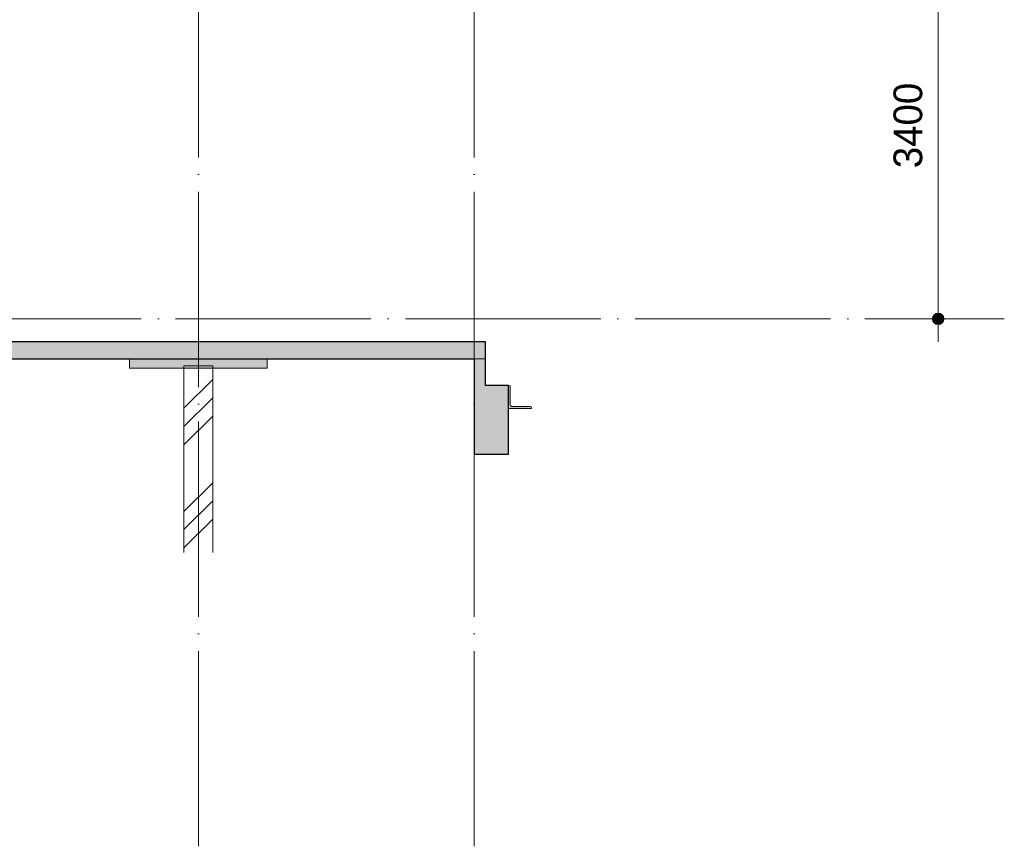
# Model space of a CAD drawing. Header units: millimetres. Extents: x 4517 to 474157, y -4632 to 9900.
# Tile 55 of 114: x 277297 to 285869, y -4594 to 2605. Entities that reach past the tile are written whole.
import ezdxf

# ---------------------------------------------------------------- set-up
doc = ezdxf.new("R2010")
doc.units = ezdxf.units.MM
doc.linetypes.add('WSP_stramienlijn', pattern=[2000, 1700, -150, 0, -150])
for name, color, linetype, lineweight in [('00_maatvoering', 8, 'Continuous', 13), ('00_maatvoering-100', 8, 'Continuous', 13), ('07_stramien', 4, 'Continuous', 13), ('07_stramien - levels', 7, 'Continuous', 13), ('16_funderingsconstructies', 2, 'Continuous', 18), ('16_funderingsconstructies - voeten en balken -cut-', 3, 'Continuous', 25), ('17_paalfunderingen - prefab', 2, 'Continuous', 18), ('23_vloeren', 2, 'Continuous', 18), ('23_vloeren - hatch', 1, 'Continuous', 18), ('23_vloeren -cut-', 3, 'Continuous', 25), ('28_hoofddraagconstructies - kolommen en liggers - staal', 1, 'Continuous', 13), ('28_hoofddraagconstructies - kolommen en liggers - staal -cut-', 2, 'Continuous', 13)]:
    doc.layers.add(name, color=color, linetype=linetype, lineweight=lineweight)
doc.layers.add('16_funderingsconstructies - voeten en balken', color=2, linetype='Continuous')
doc.styles.add('Revittext', font='txt', dxfattribs={"height": 250})
doc.dimstyles.new('WSP_25_-_transparant', dxfattribs={"dimscale": 304.8, "dimtxt": 252.223969, "dimasz": 1.312336, "dimexe": 0.656168, "dimexo": 0.0625, "dimgap": 0.213255, "dimtad": 1, "dimdec": 0, "dimzin": 0, "dimdsep": 46, "dimtxsty": 'Revittext', "dimblk1": 'DOTSMALL', "dimblk2": 'DOTSMALL', "dimsah": 1, "dimcen": 0.09, "dimdle": 0.656168, "dimazin": 0, "dimtfac": 1, "dimtdec": 4, "dimtix": 1, "dimtmove": 0, "dimatfit": 3, "dimfxl": 0.656168, "dimfxlon": 1, "dimtvp": 1, "dimtolj": 1, "dimtzin": 0, "dimarcsym": 2})

# ---------------------------------------------------------------- blocks, each defined once
blk = doc.blocks.new('17_WSP_FD_prefab - fundatiepaal v18-0 - 250x250-V65-as E')
at = {"layer": '16_funderingsconstructies', "lineweight": 13}
h = blk.add_hatch(dxfattribs=at)
h.set_pattern_fill('FP_1', color=50, style=0, pattern_type=2)
h.set_pattern_definition([(45, (12053.6, 0), (-449.013, 449.013), []), (45, (12212.33, 0), (0, 898.026), []), (45, (11894.83, 0), (0, 898.026), [])])
h.paths.add_polyline_path([(48325, -2035.9), (48325, -430), (48075, -430), (48075, -2035.9)])
at = {"layer": '16_funderingsconstructies', "color": 135, "lineweight": 13}
for p, q in [((48325, -410), (48075, -410)), ((48075, -410), (48075, -430)), ((48325, -430), (48325, -410))]:
    blk.add_line(p, q, dxfattribs=at)
at = {"layer": '17_paalfunderingen - prefab', "color": 55}
for p, q in [((48075, -430), (48075, -2035.9)), ((48325, -2035.9), (48325, -430))]:
    blk.add_line(p, q, dxfattribs=at)
blk = doc.blocks.new('DIMBLOCK82-as E')
at = {"layer": '00_maatvoering-100'}
h = blk.add_hatch(color=256, dxfattribs=at)
edge = h.paths.add_edge_path()
edge.add_arc((285292.8, 3400), 50, 0, 360)
h = blk.add_hatch(color=256, dxfattribs=at)
edge = h.paths.add_edge_path()
edge.add_arc((285292.8, 0), 50, 0, 360)
for p, q in [((285492.8, 3400), (285092.8, 3400)), ((285292.8, 3400), (285292.8, -200)), ((285292.8, 3400), (285492.8, 3400)), ((285492.8, 0), (285092.8, 0)), ((285292.8, 0), (285492.8, 0))]:
    blk.add_line(p, q, dxfattribs=at)
for centre in [(285292.8, 3400), (285292.8, 0)]:
    blk.add_circle(centre, 50, dxfattribs=at)
at = {"layer": '00_maatvoering-100', "color": 0, "insert": (284904, 1312), "char_height": 250, "width": 931.288, "attachment_point": 1, "rotation": 90, "line_spacing_factor": 0.931288, "style": 'Revittext'}
blk.add_mtext('3400', dxfattribs=at)
blk = doc.blocks.new('_DotSmall')
at = {"color": 0, "linetype": 'ByBlock', "const_width": 0.5}
blk.add_lwpolyline([(-0.0625, 0, 1), (0.0625, 0, 1)], format="xyb", close=True, dxfattribs=at)

msp = doc.modelspace()

# ---------------------------------------------------------------- hatches: boundary and pattern name
at = {"layer": '16_funderingsconstructies - voeten en balken'}
for points in [[(278252.3, -430), (279452.3, -430), (279452.3, -350), (278252.3, -350)], [(281552.3, -1180), (281552.3, -580), (281352.3, -580), (281352.3, -350), (281252.3, -350), (281252.3, -1180)]]:
    msp.add_hatch(color=90, dxfattribs=at).paths.add_polyline_path(points)
at = {"layer": '23_vloeren - hatch'}
h = msp.add_hatch(color=10, dxfattribs=at)
h.paths.add_polyline_path([(281252.3, -350), (281352.3, -350), (281352.3, -200), (269152.3, -200), (269152.3, -350), (280010.6, -350)])
h.paths.add_polyline_path([(233152.3, -350), (259752.3, -350), (259752.3, -200), (233152.3, -200)])
at = {"layer": '28_hoofddraagconstructies - kolommen en liggers - staal'}
msp.add_hatch(color=256, dxfattribs=at).paths.add_polyline_path([(281552.3, -780), (281752.3, -780), (281752.3, -773), (281749.6, -766.6), (281743.3, -764), (281586.3, -764), (281573.6, -758.7), (281568.3, -746), (281568.3, -589), (281565.6, -582.6), (281559.3, -580), (281552.3, -580)])

# ---------------------------------------------------------------- linework, layer by layer
at = {"layer": '07_stramien', "linetype": 'WSP_stramienlijn'}
for p, q in [((278852.3, -4594.5), (278852.3, 9000)), ((281252.3, -4594.5), (281252.3, 9000))]:
    msp.add_line(p, q, dxfattribs=at)
at = {"layer": '07_stramien - levels', "linetype": 'WSP_stramienlijn'}
msp.add_line((228652.3, 0), (285868.6, 0), dxfattribs=at)
at = {"layer": '16_funderingsconstructies - voeten en balken', "color": 55, "lineweight": 18}
for p, q in [((278252.3, -430), (278252.3, -350)), ((279452.3, -350), (279452.3, -430)), ((281352.3, -350), (281252.3, -350)), ((279452.3, -430), (278252.3, -430))]:
    msp.add_line(p, q, dxfattribs=at)
at = {"layer": '16_funderingsconstructies - voeten en balken -cut-', "color": 8}
for p, q in [((281252.3, -350), (281252.3, -1180)), ((281352.3, -580), (281352.3, -350)), ((281552.3, -580), (281352.3, -580)), ((281552.3, -1180), (281552.3, -580)), ((281252.3, -1180), (281552.3, -1180))]:
    msp.add_line(p, q, dxfattribs=at)
at = {"layer": '23_vloeren', "color": 55}
msp.add_line((281252.3, -350), (281352.3, -350), dxfattribs=at)
at = {"layer": '23_vloeren -cut-', "color": 8}
for p, q in [((281352.3, -200), (269152.3, -200)), ((281352.3, -350), (281352.3, -200)), ((269252.3, -350), (281252.3, -350))]:
    msp.add_line(p, q, dxfattribs=at)
at = {"layer": '28_hoofddraagconstructies - kolommen en liggers - staal -cut-'}
for p, q in [((281559.3, -580), (281552.3, -580)), ((281552.3, -580), (281552.3, -780)), ((281568.3, -746), (281568.3, -589)), ((281743.3, -764), (281586.3, -764)), ((281552.3, -780), (281752.3, -780)), ((281752.3, -780), (281752.3, -773))]:
    msp.add_line(p, q, dxfattribs=at)
for centre, radius, start, end in [((281559.3, -589), 9, 360, 90), ((281586.3, -746), 18, 180, 270), ((281743.3, -773), 9, 0, 90)]:
    msp.add_arc(centre, radius, start, end, dxfattribs=at)

# ---------------------------------------------------------------- block references
at = {"layer": '16_funderingsconstructies', "color": 135, "lineweight": 13}
msp.add_blockref('17_WSP_FD_prefab - fundatiepaal v18-0 - 250x250-V65-as E', (230652.3, 0), dxfattribs=at)

# ---------------------------------------------------------------- dimensions: what is measured, and where the dimension line sits
at = {"layer": '00_maatvoering'}
dim = msp.add_linear_dim(base=(285292.8, 0), p1=(285492.8, 3400), p2=(285492.8, 0), angle=90, dimstyle='WSP_25_-_transparant', override={"dimpost": '<>', "dimfxl": 3400}, dxfattribs=at)
dim.commit()
dim.dimension.update_dxf_attribs({"geometry": 'DIMBLOCK82-as E', "text_midpoint": (285100, 1700)})

doc.saveas('drawing.dxf')
